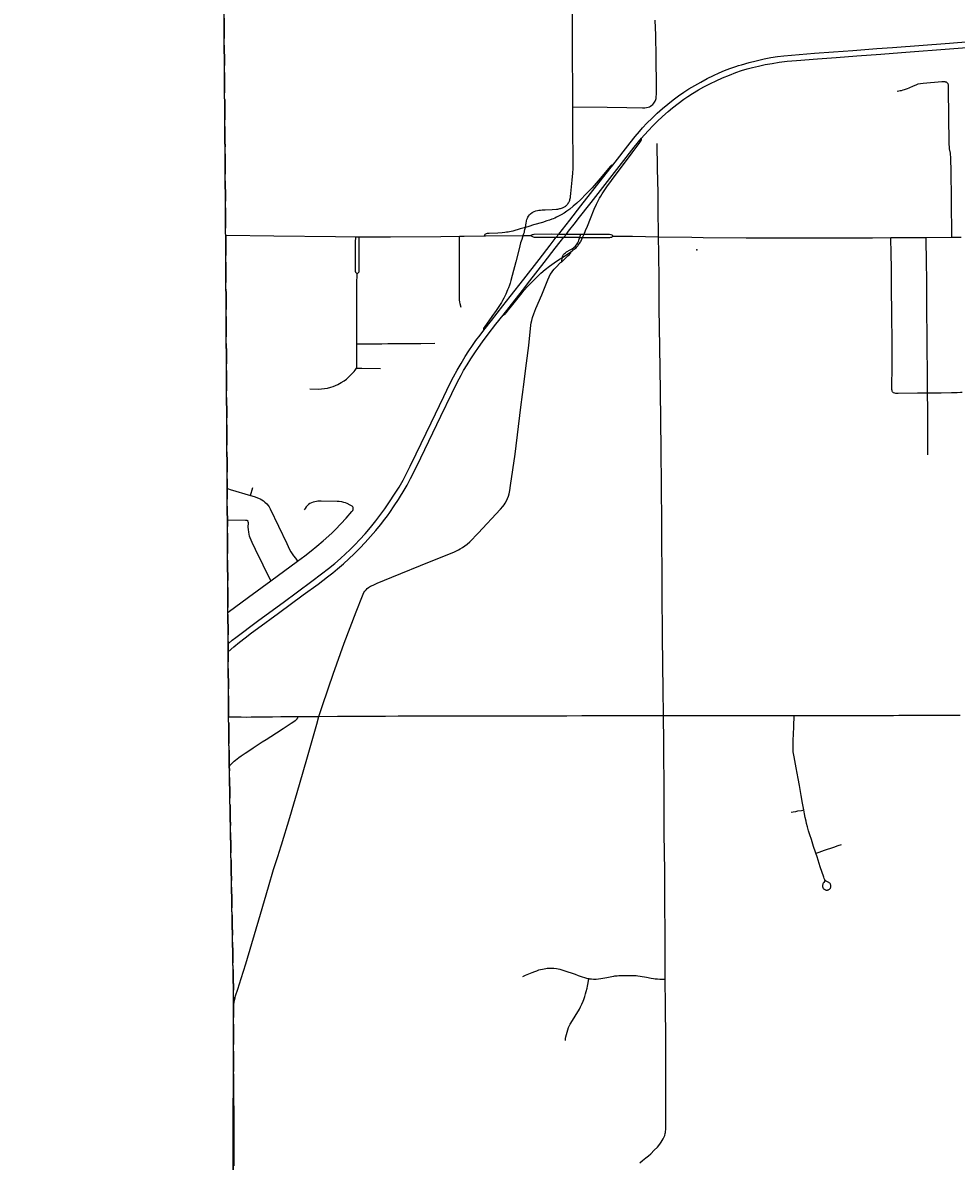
# Model space of a CAD drawing. Header units: feet. Extents: x 2113747 to 2516209, y 960708 to 1356798.
# Tile 16 of 92: x 2271117 to 2283286, y 1119233 to 1134075. Entities that reach past the tile are written whole.
import ezdxf

# ---------------------------------------------------------------- set-up
doc = ezdxf.new("R2010")
doc.units = ezdxf.units.FT
doc.header["$LTSCALE"] = 20
doc.header["$MEASUREMENT"] = 0
doc.linetypes.add('OhDOT_USTN3', pattern=[0.22, 0.165, -0.055])
for name, color, linetype in [('GM_X_Adjacent_County', 251, 'OhDOT_USTN3'), ('GM_X_City_Street', 251, 'Continuous'), ('GM_X_County', 251, 'OhDOT_USTN3'), ('GM_X_County_Road', 3, 'Continuous'), ('GM_X_Interchange_Ramps', 1, 'Continuous'), ('GM_X_Interstate_Location', 251, 'Continuous'), ('GM_X_Interstate_Route', 1, 'Continuous'), ('GM_X_Township', 251, 'OhDOT_USTN3'), ('GM_X_Township_Road', 4, 'Continuous'), ('GM_X_Township_Subdivision', 4, 'Continuous'), ('GM_X_Unincorporated_Location', 2, 'Continuous')]:
    doc.layers.add(name, color=color, linetype=linetype)
doc.styles.add('Styledgn030', font='dgn030.shx')

msp = doc.modelspace()

# ---------------------------------------------------------------- linework, layer by layer
at = {"layer": 'GM_X_Adjacent_County', "flags": 128}
msp.add_lwpolyline([(2192630, 1167520), (2192631, 1170404), (2192633, 1173673), (2192634, 1175629), (2192671, 1181169), (2192669, 1184775), (2192668, 1187767), (2192661, 1188885), (2192638, 1192623), (2192637, 1192687), (2192624, 1194838), (2192738, 1194840), (2198606, 1194974), (2199010, 1194983), (2204632, 1195040), (2205348, 1195050), (2205387, 1195051), (2205910, 1195059), (2205997, 1195060), (2208467, 1195087), (2214754, 1195227), (2218436, 1195308), (2224284, 1195429), (2225752, 1195458), (2225462, 1195534), (2225401, 1195595), (2225364, 1195691), (2225386, 1195871), (2225423, 1195969), (2225454, 1196101), (2225555, 1196175), (2225730, 1196146), (2225937, 1196104), (2226104, 1195950), (2226196, 1195762), (2226318, 1195778), (2226414, 1195876), (2226477, 1196120), (2226432, 1196340), (2226255, 1196528), (2226112, 1196634), (2226016, 1196777), (2225706, 1197038), (2225598, 1197214), (2225542, 1197429), (2225550, 1197574), (2225534, 1197683), (2225510, 1197752), (2225433, 1197823), (2225319, 1197810), (2225163, 1197850), (2225023, 1197884), (2224866, 1197996), (2224774, 1198238), (2224766, 1198416), (2224819, 1198833), (2224832, 1198918), (2224869, 1199050), (2224917, 1199124), (2224988, 1199164), (2225078, 1199177), (2225211, 1199143), (2225362, 1199058), (2225454, 1198986), (2225542, 1198976), (2225627, 1199021), (2225653, 1199069), (2225635, 1199164), (2225576, 1199318), (2225558, 1199409), (2225502, 1199641), (2225359, 1199810), (2225211, 1199887), (2225033, 1199916), (2224903, 1199927), (2224734, 1199887), (2224588, 1199837), (2224426, 1199853), (2224305, 1199924), (2224140, 1200009), (2224033, 1200099), (2223934, 1200224), (2223870, 1200324), (2223844, 1200457), (2223875, 1200571), (2223989, 1200714), (2224135, 1200891), (2224265, 1201013), (2224315, 1201058), (2224326, 1201095), (2224307, 1201143), (2224270, 1201186), (2224191, 1201257), (2224050, 1201262), (2223875, 1201254), (2223719, 1201260), (2223624, 1201297), (2223555, 1201352), (2223465, 1201458), (2223422, 1201570), (2223428, 1201647), (2223462, 1201752), (2223552, 1201843), (2223693, 1201904), (2223841, 1201967), (2223894, 1201999), (2223939, 1202044), (2223963, 1202134), (2223910, 1202269), (2223852, 1202341), (2223775, 1202357), (2223693, 1202349), (2223579, 1202304), (2223491, 1202259), (2223383, 1202227), (2223303, 1202248), (2223247, 1202301), (2223216, 1202378), (2223197, 1202484), (2223245, 1202643), (2223353, 1202799), (2223454, 1202942), (2223462, 1203019), (2223462, 1203064), (2223391, 1203189), (2223236, 1203283), (2223181, 1203339), (2223130, 1203396), (2223116, 1203464), (2223153, 1203562), (2223226, 1203633), (2223289, 1203695), (2223317, 1203766), (2223297, 1203887), (2223252, 1203949), (2223176, 1203975), (2223085, 1203955), (2223006, 1203918), (2222935, 1203853), (2222851, 1203698), (2222741, 1203608), (2222676, 1203594), (2222616, 1203610), (2222560, 1203698), (2222464, 1204074), (2222458, 1204286), (2222498, 1204359), (2222596, 1204452), (2222806, 1204585), (2222930, 1204676), (2222992, 1204741), (2223006, 1204789), (2222972, 1204848), (2222910, 1204913), (2222760, 1204955), (2222599, 1204969), (2222481, 1205009), (2222404, 1205077), (2222263, 1205241), (2222181, 1205337), (2222079, 1205407), (2221966, 1205441), (2221882, 1205472), (2221797, 1205517), (2221704, 1205619), (2221630, 1205687), (2221562, 1205698), (2221464, 1205681), (2221311, 1205613), (2221195, 1205577), (2221071, 1205582), (2220859, 1205622), (2220743, 1205681), (2220576, 1205823), (2220455, 1205944), (2220302, 1206023), (2220181, 1206074), (2220091, 1206150), (2220048, 1206308), (2220040, 1206484), (2219975, 1206616), (2219935, 1206710), (2219898, 1206817), (2219907, 1206919), (2220006, 1207032), (2220153, 1207136), (2220291, 1207227), (2220373, 1207289), (2220422, 1207378), (2220411, 1207566), (2220407, 1207761), (2220340, 1208008), (2220291, 1208255), (2220325, 1208431), (2220445, 1208769), (2220471, 1208945), (2220422, 1209154), (2220328, 1209282), (2220104, 1209492), (2219826, 1209709), (2219692, 1209851), (2219429, 1210204), (2219283, 1210473), (2219246, 1210694), (2219321, 1211065), (2219357, 1211201), (2219411, 1211402), (2219452, 1211743), (2219388, 1211972), (2219216, 1212230), (2219028, 1212466), (2218661, 1212777), (2218365, 1213088), (2218208, 1213347), (2218114, 1213710), (2218088, 1214033), (2218118, 1214403), (2218200, 1214647), (2218373, 1214973), (2218440, 1215097), (2218541, 1215411), (2218635, 1215696), (2218744, 1215898), (2218886, 1216149), (2219047, 1216370), (2219096, 1216517), (2219145, 1216741), (2219145, 1216921), (2219118, 1217142), (2219133, 1217333), (2219145, 1217521), (2219066, 1217817), (2219058, 1218049), (2219055, 1218326), (2219075, 1218515), (2219104, 1218655), (2219090, 1218754), (2219032, 1218922), (2218879, 1219180), (2218789, 1219297), (2218691, 1219360), (2218575, 1219379), (2218298, 1219383), (2217968, 1219293), (2217740, 1219274), (2217545, 1219308), (2217436, 1219297), (2217238, 1219297), (2217140, 1219345), (2217039, 1219458), (2216781, 1219757), (2216623, 1220057), (2216570, 1220251), (2216533, 1220570), (2216541, 1220687), (2216552, 1220844), (2216668, 1220915), (2216848, 1220915), (2217028, 1220836), (2217395, 1220687), (2217522, 1220769), (2217676, 1220956), (2217732, 1221095), (2217721, 1221245), (2217683, 1221395), (2217560, 1221466), (2217447, 1221395), (2217324, 1221398), (2217148, 1221466), (2216990, 1221616), (2216923, 1221672), (2216777, 1221754), (2216638, 1221784), (2216499, 1221758), (2216365, 1221702), (2216282, 1221679), (2216188, 1221762), (2216155, 1221904), (2216195, 1221993), (2217855, 1222014), (2218902, 1222026), (2221110, 1222045), (2224970, 1222054), (2226271, 1222054), (2227184, 1222047), (2228798, 1222028), (2230481, 1221983), (2231335, 1221971), (2233013, 1221964), (2233375, 1221986), (2235299, 1222030), (2235886, 1222019), (2238009, 1221952), (2239798, 1221947), (2240042, 1221947), (2240473, 1221945), (2240927, 1221944), (2242479, 1221940), (2243220, 1221939), (2246207, 1221908), (2259653, 1221765), (2265465, 1221711), (2271662, 1221657), (2271878, 1221655), (2272245, 1221652), (2272941, 1221646), (2272946, 1221095), (2272949, 1220734), (2272952, 1220381), (2272955, 1219996), (2272959, 1219527), (2272962, 1219225), (2272968, 1218487), (2272977, 1217406), (2272975, 1216501), (2272991, 1215563), (2273071, 1206556), (2273193, 1198453), (2273152, 1195400), (2273228, 1192712), (2273176, 1191453), (2273164, 1190519), (2273216, 1187364), (2273321, 1182083), (2273359, 1179654), (2273351, 1179125), (2273358, 1177776), (2273384, 1177023), (2273394, 1176620), (2273392, 1176176), (2273415, 1174720), (2273428, 1173104), (2273426, 1173044), (2273462, 1168895), (2273465, 1168621), (2273486, 1167056), (2273539, 1163372), (2273560, 1160546), (2273585, 1158808), (2273596, 1155295), (2273632, 1150488), (2273636, 1149823), (2273645, 1148717), (2273648, 1148193), (2273652, 1147706), (2273707, 1144117), (2273708, 1143906), (2273727, 1137672), (2273735, 1134958), (2273762, 1131307), (2273776, 1128908), (2273782, 1128013), (2273782, 1127896), (2273784, 1127599), (2273791, 1126395), (2273794, 1126045), (2273794, 1125938), (2273800, 1125028), (2273809, 1124393), (2273866, 1121327), (2273859, 1119170), (2273877, 1118817), (2273878, 1116829), (2273845, 1115019), (2273848, 1114656), (2273851, 1114281), (2273852, 1114201), (2273857, 1113636), (2273857, 1113575), (2273860, 1113281), (2273861, 1113069), (2273868, 1112294), (2273872, 1111794), (2273878, 1111173), (2273881, 1110748), (2273884, 1110420), (2273885, 1110318), (2273889, 1109866), (2273890, 1109708), (2273892, 1109492), (2273890, 1108659), (2273895, 1107881), (2273928, 1105260), (2273923, 1103969), (2273944, 1101977), (2274003, 1096382), (2274019, 1094549), (2274045, 1093010), (2274049, 1092053), (2274067, 1090515), (2273842, 1090511), (2272585, 1090487), (2271751, 1090471), (2270733, 1090435), (2268200, 1090405), (2267778, 1090418), (2267760, 1089304), (2267674, 1087762), (2267628, 1085890), (2267594, 1084592), (2267583, 1084035), (2267570, 1083741), (2267407, 1076551), (2267310, 1072879), (2267224, 1068546), (2267218, 1067680), (2267123, 1064546), (2267119, 1064405), (2267105, 1064278), (2267009, 1060529), (2266030, 1060558), (2264764, 1060590), (2264179, 1060605), (2263523, 1060622), (2262905, 1060648), (2262578, 1060658), (2262494, 1060660), (2262468, 1060662), (2262069, 1060670), (2259905, 1060723), (2259350, 1060738), (2254917, 1060860), (2252022, 1060939), (2251064, 1060965), (2247613, 1061077), (2245773, 1061157), (2240479, 1061338), (2240259, 1061347), (2239174, 1061390), (2237828, 1061436), (2234873, 1061544), (2228638, 1061772), (2226856, 1061837), (2226221, 1061860), (2224371, 1061928), (2218716, 1062135), (2216024, 1062234), (2214252, 1062298), (2212077, 1062442), (2210448, 1062486), (2205426, 1062621), (2204592, 1062652), (2204074, 1062671), (2204061, 1063896), (2204019, 1067962), (2204018, 1068050), (2203986, 1071081), (2203969, 1073268), (2203920, 1078643), (2203897, 1079534), (2203924, 1083122), (2203902, 1084169), (2203924, 1085137), (2203916, 1085866), (2203909, 1086298), (2203905, 1086752), (2203874, 1089335), (2203869, 1089766), (2203327, 1089754), (2199689, 1089720), (2199502, 1089725), (2198608, 1089726), (2198227, 1089715), (2197798, 1089713), (2197122, 1089708), (2195423, 1089703), (2195256, 1089695), (2194547, 1089678), (2193306, 1089676), (2192606, 1089672), (2192620, 1092103), (2192625, 1092538), (2192656, 1094120), (2192659, 1095336), (2192658, 1095923), (2192589, 1099322), (2192675, 1103193), (2192655, 1107796), (2192654, 1108034), (2192653, 1108440), (2192666, 1108661), (2192656, 1108900), (2192657, 1109083), (2192654, 1109924), (2192636, 1110047), (2192644, 1110729), (2192637, 1111738), (2192634, 1112043), (2192629, 1112564), (2192567, 1113876), (2192571, 1115766), (2192563, 1116200), (2192562, 1116521), (2192562, 1116842), (2192568, 1119399), (2192557, 1120002), (2192552, 1123337), (2192552, 1123393), (2192560, 1126776), (2192557, 1127768), (2192541, 1130027), (2192543, 1132646), (2192543, 1135847), (2192542, 1136084), (2192540, 1136744), (2192530, 1137575), (2192539, 1140482), (2192539, 1143381), (2192552, 1147211), (2192556, 1148676), (2192557, 1148924), (2192558, 1149453), (2192562, 1150577), (2192569, 1152461), (2192570, 1152863), (2192571, 1153176), (2192575, 1154176), (2192588, 1155252), (2192594, 1158495), (2192604, 1162456), (2192620, 1166969), (2192630, 1167520)], dxfattribs=at)
at = {"layer": 'GM_X_City_Street', "flags": 128}
for points in [[(2277669, 1131408), (2277674, 1131437), (2277680, 1131468), (2277683, 1131483), (2277685, 1131495), (2277690, 1131510), (2277696, 1131527), (2277703, 1131540), (2277710, 1131553)], [(2277642, 1131301), (2277651, 1131328), (2277656, 1131343), (2277659, 1131359), (2277664, 1131382), (2277669, 1131408)], [(2273781, 1128002), (2273800, 1127998), (2273819, 1127992), (2274084, 1127912)], [(2274084, 1127912), (2274114, 1128016)], [(2274084, 1127912), (2274134, 1127897), (2274190, 1127878), (2274211, 1127868), (2274232, 1127857), (2274254, 1127842), (2274274, 1127825), (2274298, 1127802), (2274316, 1127782), (2274329, 1127763), (2274343, 1127740), (2274559, 1127287), (2274595, 1127210), (2274613, 1127176), (2274629, 1127151), (2274648, 1127125), (2274672, 1127094), (2274699, 1127057)], [(2274699, 1127057), (2274794, 1127127), (2274878, 1127190), (2274952, 1127250), (2275034, 1127320), (2275145, 1127422), (2275192, 1127468), (2275265, 1127543), (2275331, 1127616), (2275407, 1127703), (2275418, 1127718), (2275424, 1127731), (2275426, 1127743), (2275423, 1127755), (2275418, 1127763), (2275409, 1127772), (2275386, 1127786), (2275345, 1127806), (2275324, 1127815), (2275303, 1127822), (2275278, 1127828), (2275243, 1127833), (2275214, 1127835), (2275007, 1127838), (2274964, 1127837), (2274945, 1127835), (2274923, 1127831), (2274902, 1127825), (2274881, 1127817), (2274861, 1127806), (2274843, 1127793), (2274826, 1127778), (2274812, 1127764), (2274797, 1127741), (2274786, 1127725)], [(2273786, 1127594), (2274022, 1127591), (2274037, 1127590), (2274049, 1127584)], [(2274350, 1126799), (2274153, 1127209), (2274109, 1127301), (2274083, 1127360), (2274074, 1127383), (2274067, 1127409), (2274062, 1127435), (2274059, 1127468), (2274057, 1127501), (2274058, 1127554), (2274057, 1127567), (2274053, 1127577), (2274049, 1127584)], [(2274350, 1126799), (2274699, 1127057)], [(2273794, 1126390), (2274060, 1126585), (2274350, 1126799)]]:
    msp.add_lwpolyline(points, dxfattribs=at)
at = {"layer": 'GM_X_County', "flags": 128}
msp.add_lwpolyline([(2353397, 1222451), (2356858, 1222526), (2358764, 1222568), (2364180, 1222723), (2365829, 1222755), (2369645, 1222836), (2372194, 1222881), (2374472, 1222924), (2379690, 1223029), (2379735, 1219826), (2379742, 1219374), (2379833, 1216178), (2380014, 1209139), (2380003, 1203413), (2380022, 1202249), (2380179, 1195356), (2380181, 1194352), (2380359, 1187412), (2380412, 1186569), (2380419, 1184193), (2380463, 1181823), (2380682, 1170163), (2380746, 1166807), (2380771, 1165044), (2380824, 1161382), (2380824, 1161039), (2380878, 1157552), (2380892, 1156694), (2381026, 1152330), (2381034, 1152023), (2381158, 1145150), (2381235, 1140057), (2381269, 1137568), (2381334, 1132856), (2381336, 1132676), (2381343, 1132210), (2381380, 1130882), (2381388, 1130504), (2381409, 1129491), (2381422, 1128859), (2381524, 1123853), (2381544, 1122872), (2381624, 1118858), (2381679, 1116097), (2382044, 1104151), (2382074, 1096083), (2382125, 1091787), (2380307, 1091766), (2379221, 1091753), (2378988, 1091751), (2374063, 1091696), (2368829, 1091637), (2365146, 1091594), (2364291, 1091584), (2363494, 1091575), (2360811, 1091544), (2360599, 1091542), (2358848, 1091522), (2355371, 1091477), (2352195, 1091435), (2348514, 1091386), (2345661, 1091348), (2342697, 1091308), (2341799, 1091296), (2335157, 1091206), (2333216, 1091180), (2331837, 1091161), (2328725, 1091118), (2328615, 1091117), (2326938, 1091094), (2326732, 1091091), (2324108, 1091056), (2318107, 1090974), (2313863, 1090917), (2307056, 1090903), (2301402, 1090840), (2299895, 1090831), (2299145, 1090827), (2298147, 1090820), (2294565, 1090800), (2294190, 1090795), (2291695, 1090779), (2287536, 1090733), (2283974, 1090692), (2281184, 1090660), (2280571, 1090646), (2279737, 1090638), (2276111, 1090564), (2275965, 1090561), (2275354, 1090544), (2275300, 1090545), (2274067, 1090515), (2274049, 1092053), (2274045, 1093010), (2274019, 1094549), (2274003, 1096382), (2273944, 1101977), (2273923, 1103969), (2273928, 1105260), (2273895, 1107881), (2273890, 1108659), (2273892, 1109492), (2273890, 1109708), (2273889, 1109866), (2273885, 1110318), (2273884, 1110420), (2273881, 1110748), (2273878, 1111173), (2273872, 1111794), (2273868, 1112294), (2273861, 1113069), (2273860, 1113281), (2273857, 1113575), (2273857, 1113636), (2273852, 1114201), (2273851, 1114281), (2273848, 1114656), (2273845, 1115019), (2273878, 1116829), (2273877, 1118817), (2273859, 1119170), (2273866, 1121327), (2273809, 1124393), (2273800, 1125028), (2273794, 1125938), (2273794, 1126045), (2273791, 1126395), (2273784, 1127599), (2273782, 1127896), (2273782, 1128013), (2273776, 1128908), (2273762, 1131307), (2273735, 1134958), (2273727, 1137672), (2273708, 1143906), (2273707, 1144117), (2273652, 1147706), (2273648, 1148193), (2273645, 1148717), (2273636, 1149823), (2273632, 1150488), (2273596, 1155295), (2273585, 1158808), (2273560, 1160546), (2273539, 1163372), (2273486, 1167056), (2273465, 1168621), (2273462, 1168895), (2273426, 1173044), (2273428, 1173104), (2273415, 1174720), (2273392, 1176176), (2273394, 1176620), (2273384, 1177023), (2273358, 1177776), (2273351, 1179125), (2273359, 1179654), (2273321, 1182083), (2273216, 1187364), (2273164, 1190519), (2273176, 1191453), (2273228, 1192712), (2273152, 1195400), (2273193, 1198453), (2273071, 1206556), (2272991, 1215563), (2272975, 1216501), (2272977, 1217406), (2272968, 1218487), (2272962, 1219225), (2272959, 1219527), (2272955, 1219996), (2272952, 1220381), (2272949, 1220734), (2272946, 1221095), (2272941, 1221646), (2274226, 1221624), (2276584, 1221584), (2279436, 1221567), (2287284, 1221586), (2287634, 1221587), (2288155, 1221588), (2289133, 1221589), (2291838, 1221592), (2294724, 1221588), (2295595, 1221591), (2298613, 1221605), (2299175, 1221609), (2303374, 1221676), (2308426, 1221766), (2313088, 1221841), (2315600, 1221874), (2319071, 1221920), (2326584, 1222061), (2327982, 1222076), (2333341, 1222133), (2335682, 1222157), (2338510, 1222201), (2341239, 1222245), (2343737, 1222286), (2344324, 1222288), (2349300, 1222361), (2350843, 1222395), (2353397, 1222451)], dxfattribs=at)
at = {"layer": 'GM_X_County_Road', "flags": 128}
for points in [[(2278288, 1133192), (2278285, 1133654), (2278284, 1133932), (2278285, 1134238), (2278282, 1134471)], [(2278288, 1132980), (2278288, 1133192)], [(2278290, 1132175), (2278291, 1132271), (2278288, 1132705), (2278288, 1132777), (2278288, 1132980)], [(2277710, 1131553), (2277724, 1131571), (2277738, 1131586), (2277757, 1131601), (2277768, 1131607), (2277784, 1131614), (2277806, 1131622), (2277828, 1131628), (2277845, 1131631), (2277866, 1131634), (2277889, 1131636), (2277925, 1131638), (2278020, 1131642), (2278076, 1131646), (2278091, 1131647), (2278106, 1131649), (2278118, 1131652), (2278129, 1131654), (2278140, 1131657), (2278151, 1131661), (2278160, 1131665), (2278170, 1131670), (2278178, 1131675), (2278187, 1131680), (2278195, 1131686), (2278202, 1131692), (2278208, 1131698), (2278215, 1131706), (2278220, 1131712), (2278227, 1131721), (2278232, 1131730), (2278238, 1131740), (2278243, 1131750), (2278247, 1131761), (2278250, 1131771), (2278254, 1131783), (2278256, 1131796), (2278258, 1131808), (2278263, 1131849), (2278281, 1132022), (2278287, 1132113), (2278290, 1132175)], [(2273767, 1131305), (2274391, 1131298)], [(2277130, 1131298), (2277150, 1131298), (2277642, 1131301)], [(2277642, 1131301), (2277735, 1131301)], [(2277735, 1131301), (2277752, 1131310), (2277761, 1131313), (2277772, 1131316), (2277784, 1131317), (2278005, 1131322), (2278104, 1131321), (2278203, 1131321), (2278391, 1131320)], [(2277735, 1131301), (2277752, 1131291), (2277760, 1131287), (2277770, 1131284), (2277783, 1131282), (2278071, 1131280), (2278171, 1131279), (2278333, 1131278), (2278370, 1131278), (2278377, 1131277)], [(2278377, 1131277), (2278386, 1131304), (2278391, 1131320)], [(2278391, 1131320), (2278434, 1131320)], [(2278434, 1131320), (2278753, 1131318), (2278767, 1131317), (2278781, 1131315), (2278795, 1131309), (2278806, 1131303), (2278817, 1131294)], [(2274391, 1131298), (2275195, 1131288), (2275457, 1131286)], [(2275457, 1131286), (2275504, 1131286)], [(2275504, 1131286), (2275909, 1131283), (2276565, 1131287)], [(2276565, 1131287), (2276812, 1131293)], [(2276812, 1131293), (2276871, 1131294), (2277130, 1131298)], [(2278151, 1131016), (2278153, 1131026), (2278156, 1131037), (2278161, 1131046), (2278167, 1131055), (2278173, 1131062), (2278180, 1131069), (2278190, 1131077), (2278206, 1131088), (2278252, 1131113), (2278278, 1131129), (2278299, 1131144), (2278316, 1131159), (2278332, 1131176), (2278344, 1131192), (2278354, 1131208), (2278360, 1131223), (2278366, 1131240), (2278371, 1131255), (2278377, 1131277)], [(2278377, 1131277), (2278415, 1131277)], [(2278415, 1131277), (2278757, 1131276), (2278769, 1131276), (2278782, 1131279), (2278794, 1131282), (2278806, 1131288), (2278817, 1131294)], [(2278817, 1131294), (2279064, 1131292), (2279405, 1131285)], [(2279471, 1125042), (2279471, 1125071), (2279466, 1125357), (2279461, 1125724), (2279457, 1126059), (2279452, 1126661), (2279448, 1127554), (2279438, 1128512), (2279429, 1129270), (2279424, 1129848), (2279415, 1130352), (2279412, 1130729), (2279409, 1131067), (2279405, 1131285)], [(2279405, 1131285), (2279410, 1131285), (2279837, 1131279), (2279985, 1131277), (2280546, 1131273), (2281635, 1131273), (2281649, 1131273)], [(2281649, 1131273), (2282170, 1131273)], [(2282170, 1131273), (2282173, 1131273), (2282195, 1131273), (2282435, 1131274)], [(2282435, 1131274), (2282895, 1131276)], [(2282895, 1131276), (2283229, 1131278)], [(2283229, 1131278), (2283351, 1131278)], [(2278145, 1130960), (2278170, 1130984), (2278224, 1131035), (2278246, 1131056), (2278254, 1131066), (2278258, 1131072), (2278260, 1131076), (2278261, 1131079), (2278262, 1131084), (2278261, 1131089)], [(2278145, 1130960), (2278150, 1131015), (2278151, 1131016)], [(2274977, 1125032), (2275014, 1125147), (2275102, 1125404), (2275163, 1125584), (2275306, 1125986), (2275465, 1126396), (2275544, 1126605), (2275553, 1126626), (2275565, 1126647), (2275578, 1126666), (2275594, 1126684), (2275608, 1126698), (2275626, 1126712), (2275652, 1126729), (2275684, 1126745), (2275736, 1126767), (2275930, 1126847), (2276419, 1127046), (2276651, 1127139), (2276744, 1127179), (2276798, 1127203), (2276821, 1127215), (2276849, 1127232), (2276881, 1127254), (2276911, 1127278), (2276945, 1127309), (2277052, 1127420), (2277345, 1127734), (2277375, 1127769), (2277391, 1127789), (2277407, 1127813), (2277423, 1127842), (2277436, 1127871), (2277447, 1127902), (2277457, 1127933), (2277466, 1127977), (2277477, 1128042), (2277534, 1128451), (2277610, 1129064), (2277653, 1129392), (2277678, 1129607), (2277682, 1129636), (2277712, 1129866), (2277741, 1130131), (2277746, 1130162), (2277753, 1130193), (2277764, 1130234), (2277780, 1130281), (2277807, 1130348), (2277882, 1130526), (2277961, 1130725), (2277979, 1130764), (2277994, 1130793), (2278008, 1130816), (2278025, 1130840), (2278044, 1130863), (2278064, 1130886), (2278129, 1130948), (2278145, 1130960)], [(2273800, 1125026), (2273852, 1125025), (2273894, 1125025), (2273965, 1125025), (2274038, 1125024), (2274096, 1125025), (2274192, 1125026), (2274273, 1125026), (2274372, 1125028), (2274481, 1125029), (2274511, 1125029), (2274623, 1125030), (2274704, 1125030)], [(2274460, 1123263), (2274490, 1123358), (2274597, 1123716), (2274724, 1124144), (2274828, 1124503), (2274950, 1124932), (2274977, 1125032)], [(2274704, 1125030), (2274790, 1125031), (2274915, 1125032), (2274977, 1125032)], [(2274977, 1125032), (2275221, 1125033), (2275404, 1125034), (2275533, 1125034), (2275690, 1125036), (2275844, 1125037), (2276009, 1125038), (2276104, 1125038), (2276199, 1125039), (2276375, 1125039), (2276464, 1125039), (2276617, 1125039), (2276784, 1125039), (2276882, 1125039), (2277081, 1125039), (2277313, 1125039), (2277662, 1125040), (2278005, 1125041), (2278211, 1125041), (2278406, 1125042), (2278560, 1125043), (2278676, 1125043), (2278798, 1125043), (2278968, 1125043), (2279104, 1125043), (2279258, 1125043), (2279432, 1125043), (2279471, 1125042)], [(2279471, 1125042), (2279586, 1125042), (2279728, 1125042), (2279837, 1125042), (2280032, 1125042), (2280108, 1125042), (2280258, 1125043), (2280369, 1125043), (2280512, 1125043), (2280678, 1125044), (2280807, 1125044), (2280884, 1125043), (2281003, 1125043), (2281129, 1125043), (2281174, 1125043)], [(2279492, 1121605), (2279492, 1121906), (2279492, 1122113), (2279486, 1122680), (2279485, 1123020), (2279477, 1123499), (2279477, 1123988), (2279474, 1124690), (2279471, 1125042)], [(2281174, 1125043), (2281278, 1125044), (2281365, 1125043), (2281441, 1125043), (2281539, 1125043), (2281597, 1125043), (2281700, 1125043), (2281809, 1125043), (2281959, 1125044), (2282070, 1125044), (2282222, 1125044), (2282354, 1125045), (2282469, 1125045), (2282537, 1125046), (2282676, 1125046), (2282819, 1125046), (2282912, 1125047), (2283027, 1125047), (2283121, 1125048), (2283169, 1125048), (2283335, 1125048)], [(2273891, 1121388), (2273919, 1121476), (2273962, 1121613), (2274023, 1121808), (2274218, 1122452), (2274321, 1122808), (2274387, 1123037), (2274445, 1123219), (2274460, 1123263)], [(2279159, 1119213), (2279198, 1119243), (2279241, 1119276), (2279273, 1119301), (2279305, 1119330), (2279349, 1119375), (2279390, 1119418), (2279420, 1119454), (2279440, 1119480), (2279454, 1119502), (2279465, 1119523), (2279475, 1119543), (2279485, 1119568), (2279492, 1119593), (2279495, 1119608), (2279497, 1119621), (2279500, 1119645), (2279501, 1119809), (2279500, 1120169), (2279498, 1120673), (2279498, 1120827), (2279497, 1121257), (2279492, 1121605)], [(2273873, 1119171), (2273873, 1119199), (2273873, 1119398), (2273872, 1119784), (2273867, 1120129), (2273864, 1120624), (2273865, 1121133), (2273867, 1121241), (2273869, 1121275), (2273873, 1121306), (2273880, 1121342), (2273891, 1121388)]]:
    msp.add_lwpolyline(points, dxfattribs=at)
at = {"layer": 'GM_X_Interchange_Ramps', "flags": 128}
for points in [[(2278415, 1131277), (2278434, 1131320), (2278455, 1131369), (2278477, 1131424), (2278516, 1131522), (2278566, 1131643), (2278596, 1131709), (2278622, 1131762), (2278636, 1131790), (2278652, 1131816), (2278669, 1131845), (2278686, 1131872), (2278729, 1131935), (2278791, 1132020), (2279060, 1132380), (2279166, 1132520), (2279172, 1132530), (2279177, 1132538), (2279179, 1132543), (2279181, 1132548), (2279183, 1132553), (2279183, 1132558), (2279183, 1132569)], [(2278807, 1132219), (2278799, 1132219), (2278794, 1132217), (2278788, 1132216), (2278783, 1132212), (2278777, 1132207), (2278710, 1132123), (2278646, 1132044), (2278594, 1131985), (2278539, 1131924), (2278458, 1131839), (2278391, 1131771), (2278341, 1131724), (2278294, 1131683), (2278248, 1131646), (2278208, 1131617), (2278173, 1131593), (2278136, 1131571), (2278117, 1131561), (2278099, 1131552), (2278074, 1131539), (2278051, 1131529), (2278031, 1131521), (2278012, 1131513), (2277984, 1131503), (2277950, 1131491), (2277893, 1131473), (2277774, 1131439), (2277712, 1131420), (2277669, 1131408), (2277599, 1131387), (2277507, 1131360), (2277484, 1131353), (2277462, 1131349), (2277445, 1131346), (2277425, 1131343), (2277400, 1131340), (2277366, 1131337), (2277309, 1131333), (2277198, 1131329), (2277184, 1131328), (2277171, 1131326), (2277159, 1131322), (2277150, 1131318), (2277142, 1131313), (2277135, 1131306), (2277130, 1131298)], [(2277642, 1131301), (2277633, 1131279), (2277621, 1131248), (2277607, 1131205), (2277588, 1131126), (2277545, 1130959), (2277499, 1130782), (2277480, 1130715), (2277470, 1130682), (2277460, 1130653), (2277448, 1130620), (2277437, 1130592), (2277413, 1130538), (2277387, 1130484), (2277372, 1130456), (2277356, 1130427), (2277324, 1130377), (2277290, 1130325), (2277233, 1130245), (2277130, 1130102), (2277127, 1130097), (2277125, 1130092), (2277124, 1130087), (2277124, 1130080), (2277125, 1130073), (2277127, 1130066)], [(2277379, 1130265), (2277391, 1130270), (2277400, 1130275), (2277408, 1130282), (2277415, 1130288), (2277423, 1130297), (2277433, 1130309), (2277490, 1130380), (2277610, 1130533), (2277655, 1130589), (2277696, 1130636), (2277748, 1130691), (2277808, 1130751), (2277871, 1130809), (2277929, 1130857), (2277983, 1130900), (2278044, 1130944), (2278114, 1130992), (2278151, 1131016), (2278221, 1131063), (2278250, 1131082), (2278261, 1131089), (2278278, 1131102), (2278293, 1131113), (2278307, 1131124), (2278318, 1131133), (2278329, 1131143), (2278339, 1131154), (2278351, 1131167), (2278359, 1131177), (2278368, 1131187), (2278375, 1131198), (2278382, 1131209), (2278389, 1131221), (2278396, 1131234), (2278406, 1131255), (2278415, 1131277)]]:
    msp.add_lwpolyline(points, dxfattribs=at)
at = {"layer": 'GM_X_Interstate_Route', "flags": 128}
for points in [[(2273794, 1125979), (2273848, 1126024), (2273896, 1126061), (2273980, 1126127), (2274089, 1126209), (2274194, 1126285), (2274510, 1126519), (2274886, 1126795), (2275012, 1126889), (2275103, 1126960), (2275184, 1127026), (2275259, 1127090), (2275325, 1127150), (2275382, 1127204), (2275445, 1127267), (2275513, 1127338), (2275581, 1127414), (2275651, 1127495), (2275720, 1127583), (2275835, 1127739), (2275897, 1127828), (2275964, 1127928), (2276022, 1128021), (2276075, 1128112), (2276125, 1128206), (2276169, 1128294), (2276246, 1128454), (2276441, 1128859), (2276606, 1129202), (2276686, 1129367), (2276732, 1129458), (2276779, 1129544), (2276831, 1129635), (2276884, 1129722), (2276931, 1129797), (2276979, 1129868), (2277025, 1129932), (2277078, 1130002), (2277127, 1130066), (2277227, 1130194), (2277374, 1130384), (2277470, 1130508), (2277647, 1130732), (2277847, 1130988), (2277991, 1131176), (2278071, 1131280), (2278104, 1131321), (2278247, 1131501), (2278394, 1131690), (2278769, 1132171), (2278807, 1132219), (2279034, 1132509), (2279102, 1132594), (2279155, 1132656), (2279198, 1132706), (2279254, 1132765), (2279321, 1132833), (2279387, 1132896), (2279456, 1132957), (2279524, 1133014), (2279596, 1133070), (2279667, 1133123), (2279735, 1133169), (2279801, 1133212), (2279877, 1133257), (2279957, 1133302), (2280041, 1133347), (2280120, 1133387), (2280194, 1133421), (2280266, 1133452), (2280334, 1133478), (2280411, 1133505), (2280448, 1133517), (2280486, 1133528), (2280587, 1133557), (2280679, 1133580), (2280784, 1133604), (2280871, 1133621), (2280955, 1133634), (2281037, 1133644), (2281138, 1133654), (2281439, 1133678), (2281684, 1133696), (2281940, 1133715), (2282250, 1133738), (2282453, 1133754), (2283196, 1133810), (2283461, 1133830)], [(2278322, 1131472), (2278357, 1131517), (2278525, 1131732), (2278892, 1132203), (2279088, 1132454), (2279183, 1132569), (2279218, 1132611), (2279277, 1132676), (2279327, 1132729), (2279388, 1132789), (2279457, 1132854), (2279531, 1132919), (2279587, 1132966), (2279662, 1133024), (2279734, 1133077), (2279788, 1133114), (2279849, 1133153), (2279925, 1133199), (2279997, 1133239), (2280082, 1133283), (2280157, 1133320), (2280239, 1133357), (2280331, 1133394), (2280414, 1133425), (2280488, 1133451), (2280561, 1133473), (2280631, 1133492), (2280707, 1133511), (2280794, 1133529), (2280888, 1133546), (2280979, 1133560), (2281083, 1133573), (2281204, 1133584), (2281479, 1133605), (2281721, 1133624), (2281990, 1133644), (2282304, 1133667), (2282573, 1133687), (2283256, 1133739), (2284106, 1133803)], [(2278123, 1131218), (2278171, 1131279), (2278203, 1131321), (2278232, 1131357), (2278322, 1131472)], [(2273794, 1125875), (2273868, 1125938), (2273942, 1125999), (2274017, 1126058), (2274099, 1126120), (2274178, 1126178), (2274450, 1126379), (2274773, 1126616), (2274966, 1126758), (2275089, 1126851), (2275159, 1126905), (2275222, 1126957), (2275297, 1127022), (2275369, 1127088), (2275438, 1127153), (2275510, 1127225), (2275580, 1127299), (2275651, 1127377), (2275719, 1127456), (2275779, 1127530), (2275838, 1127605), (2275870, 1127649), (2275901, 1127692), (2275959, 1127776), (2276013, 1127858), (2276042, 1127905), (2276075, 1127958), (2276126, 1128046), (2276173, 1128133), (2276228, 1128241), (2276306, 1128403), (2276569, 1128947), (2276710, 1129243), (2276781, 1129387), (2276830, 1129480), (2276864, 1129541), (2276909, 1129617), (2276956, 1129693), (2277008, 1129772), (2277056, 1129843), (2277110, 1129917), (2277183, 1130014), (2277286, 1130146), (2277379, 1130265), (2277486, 1130403), (2277630, 1130586), (2277726, 1130710), (2277912, 1130948), (2278058, 1131135), (2278123, 1131218)]]:
    msp.add_lwpolyline(points, dxfattribs=at)
at = {"layer": 'GM_X_Township', "flags": 128}
msp.add_lwpolyline([(2273707, 1144117), (2274451, 1144100), (2275848, 1144130), (2275977, 1144134), (2276352, 1144118), (2276673, 1144104), (2278962, 1144111), (2282224, 1144168), (2282616, 1144160), (2282946, 1144163), (2283046, 1144164), (2284147, 1144164), (2284989, 1144172), (2286547, 1144191), (2290241, 1144201), (2292293, 1144206), (2295498, 1144177), (2297667, 1144176), (2299033, 1144176), (2299034, 1144014), (2299048, 1140868), (2299048, 1140750), (2299048, 1140210), (2299046, 1140060), (2299044, 1139886), (2299058, 1135395), (2299058, 1135376), (2299059, 1134619), (2299063, 1131449), (2299075, 1121792), (2299080, 1118654), (2298613, 1118657), (2291694, 1118700), (2291590, 1118700), (2286495, 1118732), (2284462, 1118744), (2279390, 1118776), (2279102, 1118777), (2278181, 1118783), (2278095, 1118774), (2278026, 1118784), (2276682, 1118792), (2275473, 1118800), (2273939, 1118799), (2273877, 1118817), (2273859, 1119170), (2273866, 1121327), (2273809, 1124393), (2273800, 1125028), (2273794, 1125938), (2273794, 1126045), (2273791, 1126395), (2273784, 1127599), (2273782, 1127896), (2273782, 1128013), (2273776, 1128908), (2273762, 1131307), (2273735, 1134958), (2273727, 1137672), (2273708, 1143906), (2273707, 1144117)], dxfattribs=at)
at = {"layer": 'GM_X_Township_Road', "flags": 128}
for points in [[(2279377, 1133241), (2279374, 1133627), (2279369, 1133912), (2279362, 1134108)], [(2278288, 1132980), (2278734, 1132976), (2278993, 1132972), (2279197, 1132967), (2279226, 1132967), (2279250, 1132970), (2279270, 1132974), (2279285, 1132980), (2279302, 1132988), (2279318, 1132999), (2279332, 1133011), (2279345, 1133026), (2279354, 1133038), (2279363, 1133055), (2279369, 1133073), (2279373, 1133089), (2279376, 1133111), (2279378, 1133143), (2279377, 1133241)], [(2279405, 1131285), (2279404, 1131328), (2279399, 1131613), (2279399, 1131859), (2279391, 1132177), (2279387, 1132499)], [(2273810, 1124380), (2273822, 1124395), (2273841, 1124417), (2273855, 1124431), (2273872, 1124448), (2273890, 1124463), (2273912, 1124480), (2273934, 1124497), (2273965, 1124519), (2273990, 1124536), (2274017, 1124554), (2274063, 1124584), (2274120, 1124623), (2274173, 1124657), (2274238, 1124699), (2274288, 1124730), (2274349, 1124769), (2274425, 1124817), (2274513, 1124875), (2274615, 1124942), (2274650, 1124965), (2274668, 1124978), (2274675, 1124984), (2274682, 1124989), (2274688, 1124995), (2274692, 1124999), (2274696, 1125004), (2274699, 1125009), (2274701, 1125013), (2274702, 1125018), (2274703, 1125023), (2274704, 1125030)]]:
    msp.add_lwpolyline(points, dxfattribs=at)
at = {"layer": 'GM_X_Township_Subdivision', "flags": 128}
for points in [[(2282518, 1133183), (2282536, 1133186), (2282557, 1133190), (2282574, 1133194), (2282593, 1133200), (2282612, 1133206), (2282651, 1133220), (2282672, 1133228), (2282729, 1133254), (2282762, 1133268), (2282790, 1133278), (2282821, 1133285), (2282855, 1133289), (2283099, 1133310), (2283111, 1133311), (2283119, 1133311), (2283125, 1133310), (2283131, 1133310), (2283138, 1133308), (2283143, 1133307), (2283149, 1133305), (2283153, 1133304), (2283157, 1133302)], [(2283229, 1131278), (2283229, 1131302), (2283224, 1131744), (2283219, 1132171), (2283217, 1132269), (2283216, 1132302), (2283214, 1132328), (2283213, 1132352), (2283209, 1132375), (2283200, 1132432), (2283196, 1132461), (2283194, 1132484), (2283192, 1132508), (2283189, 1132855), (2283186, 1133204), (2283186, 1133254), (2283185, 1133262), (2283184, 1133268), (2283182, 1133273), (2283180, 1133279), (2283177, 1133284), (2283173, 1133289), (2283169, 1133294), (2283165, 1133297), (2283161, 1133300), (2283157, 1133302)], [(2275476, 1130802), (2275460, 1130818), (2275457, 1130823), (2275456, 1130829), (2275456, 1130855), (2275454, 1130980), (2275454, 1131098), (2275455, 1131209), (2275457, 1131286)], [(2275476, 1130802), (2275495, 1130818), (2275498, 1130822), (2275501, 1130830), (2275502, 1130840), (2275503, 1130879), (2275502, 1131001), (2275503, 1131212), (2275504, 1131286)], [(2276831, 1130363), (2276818, 1130411), (2276813, 1130436), (2276811, 1130457), (2276810, 1130523), (2276810, 1130891), (2276812, 1131239), (2276812, 1131293)], [(2282455, 1129263), (2282451, 1129272), (2282449, 1129280), (2282448, 1129292), (2282450, 1129624), (2282449, 1129833), (2282445, 1130345), (2282443, 1130552), (2282441, 1130757), (2282440, 1130879), (2282438, 1131059), (2282435, 1131274)], [(2282913, 1129252), (2282911, 1129506), (2282908, 1129847), (2282905, 1130030), (2282904, 1130282), (2282903, 1130488), (2282901, 1130707), (2282900, 1130967), (2282895, 1131242), (2282895, 1131276)], [(2275474, 1129891), (2275474, 1129987), (2275474, 1130672), (2275476, 1130802)], [(2275466, 1129571), (2275468, 1129576), (2275471, 1129582), (2275472, 1129586), (2275473, 1129593), (2275474, 1129598), (2275474, 1129602), (2275474, 1129891)], [(2275474, 1129891), (2275560, 1129889), (2275797, 1129891), (2275878, 1129893), (2276029, 1129894), (2276306, 1129895), (2276487, 1129896)], [(2274861, 1129301), (2274974, 1129300), (2275013, 1129302), (2275052, 1129306), (2275091, 1129313), (2275133, 1129324), (2275165, 1129333), (2275193, 1129344), (2275226, 1129360), (2275269, 1129384), (2275305, 1129407), (2275335, 1129429), (2275360, 1129450), (2275436, 1129528), (2275451, 1129546), (2275460, 1129560), (2275466, 1129571)], [(2275466, 1129571), (2275535, 1129570), (2275782, 1129569)], [(2282455, 1129263), (2282458, 1129259), (2282465, 1129254), (2282479, 1129249), (2282494, 1129247), (2282515, 1129246), (2282530, 1129246), (2282779, 1129251), (2282913, 1129252)], [(2282913, 1129252), (2283091, 1129251), (2283225, 1129253), (2283300, 1129255), (2283342, 1129257), (2283363, 1129260)], [(2282917, 1128443), (2282917, 1128717), (2282914, 1129028), (2282913, 1129252)], [(2281300, 1123813), (2281283, 1123902), (2281265, 1124002), (2281242, 1124131), (2281224, 1124222), (2281199, 1124361), (2281172, 1124503), (2281162, 1124571), (2281160, 1124588), (2281159, 1124601), (2281159, 1124625), (2281159, 1124641), (2281161, 1124703), (2281165, 1124816), (2281167, 1124879), (2281170, 1124942), (2281173, 1125001), (2281173, 1125038), (2281174, 1125043)], [(2281132, 1123783), (2281158, 1123788), (2281193, 1123794), (2281223, 1123799), (2281267, 1123807), (2281288, 1123811), (2281300, 1123813)], [(2281456, 1123249), (2281451, 1123263), (2281427, 1123337), (2281397, 1123425), (2281377, 1123488), (2281361, 1123539), (2281346, 1123594), (2281335, 1123634), (2281328, 1123665), (2281318, 1123713), (2281309, 1123760), (2281300, 1123813)], [(2281456, 1123249), (2281458, 1123250), (2281499, 1123264), (2281569, 1123287), (2281689, 1123327), (2281748, 1123347), (2281788, 1123361)], [(2281574, 1122887), (2281560, 1122868), (2281553, 1122858), (2281548, 1122848), (2281545, 1122839), (2281544, 1122832), (2281543, 1122823), (2281544, 1122810), (2281546, 1122804), (2281548, 1122797), (2281552, 1122791), (2281555, 1122786), (2281559, 1122782), (2281565, 1122778), (2281571, 1122775), (2281577, 1122772), (2281583, 1122770), (2281589, 1122768), (2281598, 1122768), (2281606, 1122768), (2281614, 1122769), (2281621, 1122771), (2281627, 1122775), (2281632, 1122779), (2281637, 1122783), (2281641, 1122788), (2281645, 1122794), (2281648, 1122799), (2281650, 1122806), (2281651, 1122812), (2281652, 1122819), (2281651, 1122825), (2281650, 1122832), (2281648, 1122839), (2281645, 1122845), (2281641, 1122852), (2281637, 1122858), (2281631, 1122863), (2281625, 1122867), (2281617, 1122872), (2281607, 1122877), (2281597, 1122881), (2281590, 1122884), (2281585, 1122887), (2281580, 1122891), (2281577, 1122895), (2281574, 1122899), (2281572, 1122903), (2281570, 1122910), (2281566, 1122918), (2281560, 1122937), (2281514, 1123071), (2281472, 1123199), (2281456, 1123249)], [(2277637, 1121642), (2277671, 1121657), (2277716, 1121675), (2277757, 1121692), (2277791, 1121706), (2277819, 1121717), (2277846, 1121726), (2277868, 1121732), (2277891, 1121738), (2277913, 1121743), (2277936, 1121746), (2277951, 1121748), (2277976, 1121749), (2277991, 1121750), (2278012, 1121750), (2278040, 1121748), (2278073, 1121744), (2278118, 1121735), (2278143, 1121728), (2278171, 1121720), (2278316, 1121670), (2278358, 1121655), (2278408, 1121638), (2278439, 1121629), (2278465, 1121621), (2278480, 1121617), (2278497, 1121613)], [(2278497, 1121613), (2278510, 1121611), (2278531, 1121609), (2278558, 1121607), (2278590, 1121606), (2278621, 1121609), (2278652, 1121613), (2278730, 1121628), (2278797, 1121641), (2278823, 1121646), (2278836, 1121648), (2278852, 1121650), (2278867, 1121651), (2278886, 1121652), (2278915, 1121653), (2279058, 1121654), (2279087, 1121654), (2279112, 1121652), (2279135, 1121650), (2279164, 1121646), (2279250, 1121631), (2279311, 1121620), (2279338, 1121615), (2279363, 1121611), (2279393, 1121609), (2279424, 1121607), (2279458, 1121606), (2279492, 1121605)], [(2278190, 1120808), (2278194, 1120831), (2278198, 1120855), (2278204, 1120883), (2278212, 1120915), (2278222, 1120947), (2278233, 1120976), (2278244, 1121001), (2278254, 1121020), (2278282, 1121068), (2278317, 1121125), (2278373, 1121216), (2278388, 1121245), (2278406, 1121281), (2278422, 1121318), (2278431, 1121339), (2278446, 1121382), (2278455, 1121414), (2278463, 1121444), (2278473, 1121488), (2278478, 1121515), (2278495, 1121607), (2278497, 1121613)]]:
    msp.add_lwpolyline(points, dxfattribs=at)
at = {"layer": 'GM_X_Unincorporated_Location'}
msp.add_point((2279905, 1131115), dxfattribs=at)

# ---------------------------------------------------------------- texts
at = {"layer": 'GM_X_Interstate_Location', "insert": (2278925, 1132244), "char_height": 1, "attachment_point": 5, "line_spacing_factor": 0.8, "style": 'Styledgn030'}
for s in ['{\\Fdgn000|c0;\\C256;-}', '{\\Fdgn000|c0;\\C256;.}', '{\\Fdgn000|c0;\\C256;,}']:
    msp.add_mtext(s, dxfattribs=at)
at = {"layer": 'GM_X_Interstate_Location', "insert": (2278720, 1132036), "char_height": 1, "attachment_point": 7, "rotation": 0, "line_spacing_factor": 0.8, "style": 'Styledgn030'}
msp.add_mtext('{\\Fdgn000|c0;\\C256;76}', dxfattribs=at)

doc.saveas('drawing.dxf')
